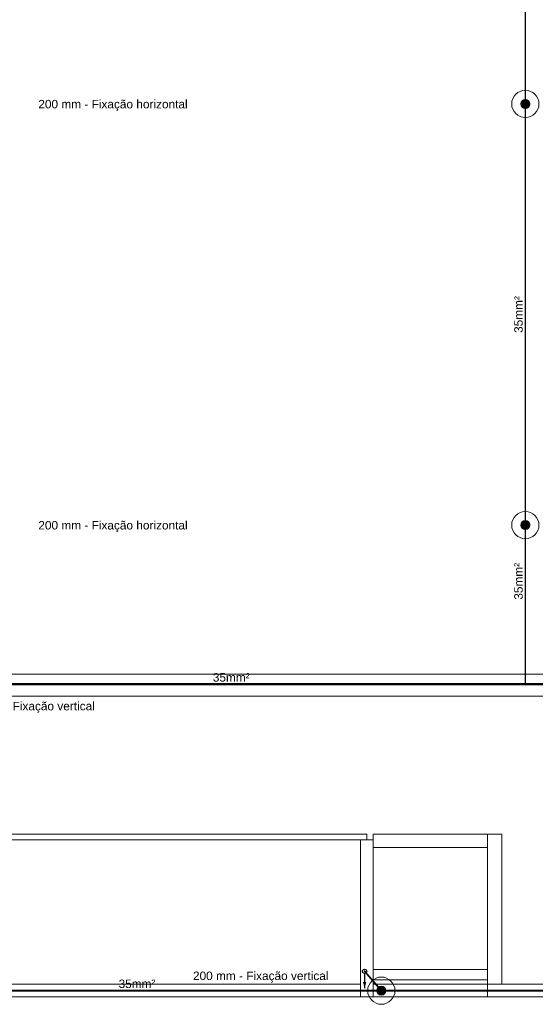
# Model space of a CAD drawing. Header units: millimetres. Extents: x 4477830 to 4478275, y -30323838 to -30323445.
# Tile 49 of 124: x 4478000 to 4478012, y -30323633 to -30323609. Entities that reach past the tile are written whole.
import ezdxf

# ---------------------------------------------------------------- set-up
doc = ezdxf.new("R2010")
doc.units = ezdxf.units.MM
doc.linetypes.add('NULL', pattern=[0])
for name, color, linetype, lineweight in [('IFC-Parede padrão-Contorno', 44, 'Continuous', 5), ('IFC-Parede-Contorno', 42, 'Continuous', 5), ('Nível 1', 7, 'Continuous', 0), ('P-Simbol', 5, 'Continuous', 20), ('PR-Captor', 9, 'Continuous', 18), ('PR-Condutos', 150, 'Continuous', 25), ('PR-Textos conduto', 7, 'Continuous', 9), ('Textos', 7, 'Continuous', 9)]:
    doc.layers.add(name, color=color, linetype=linetype, lineweight=lineweight)
doc.styles.add('ARIAL', font='arial.ttf')

msp = doc.modelspace()

# ---------------------------------------------------------------- hatches: boundary and pattern name
at = {"layer": 'P-Simbol', "linetype": 'Continuous'}
for points in [[(4478012.249, -30323611.374), (4478012.248, -30323611.365), (4478012.247, -30323611.355), (4478012.245, -30323611.347), (4478012.242, -30323611.338), (4478012.239, -30323611.329), (4478012.234, -30323611.321), (4478012.23, -30323611.314), (4478012.224, -30323611.306), (4478012.218, -30323611.3), (4478012.211, -30323611.293), (4478012.204, -30323611.288), (4478012.196, -30323611.283), (4478012.188, -30323611.279), (4478012.18, -30323611.275), (4478012.171, -30323611.272), (4478012.162, -30323611.27), (4478012.153, -30323611.269), (4478012.144, -30323611.269), (4478012.135, -30323611.269), (4478012.126, -30323611.27), (4478012.117, -30323611.272), (4478012.108, -30323611.275), (4478012.099, -30323611.279), (4478012.091, -30323611.283), (4478012.084, -30323611.288), (4478012.076, -30323611.293), (4478012.07, -30323611.3), (4478012.063, -30323611.306), (4478012.058, -30323611.314), (4478012.053, -30323611.321), (4478012.049, -30323611.329), (4478012.045, -30323611.338), (4478012.042, -30323611.347), (4478012.041, -30323611.355), (4478012.039, -30323611.365), (4478012.039, -30323611.374), (4478012.039, -30323611.383), (4478012.041, -30323611.392), (4478012.042, -30323611.401), (4478012.045, -30323611.409), (4478012.049, -30323611.418), (4478012.053, -30323611.426), (4478012.058, -30323611.434), (4478012.063, -30323611.441), (4478012.07, -30323611.448), (4478012.076, -30323611.454), (4478012.084, -30323611.459), (4478012.091, -30323611.464), (4478012.099, -30323611.469), (4478012.108, -30323611.472), (4478012.117, -30323611.475), (4478012.126, -30323611.477), (4478012.135, -30323611.478), (4478012.144, -30323611.478), (4478012.153, -30323611.478), (4478012.162, -30323611.477), (4478012.171, -30323611.475), (4478012.18, -30323611.472), (4478012.188, -30323611.469), (4478012.196, -30323611.464), (4478012.204, -30323611.459), (4478012.211, -30323611.454), (4478012.218, -30323611.448), (4478012.224, -30323611.441), (4478012.23, -30323611.434), (4478012.234, -30323611.426), (4478012.239, -30323611.418), (4478012.242, -30323611.409), (4478012.245, -30323611.401), (4478012.247, -30323611.392), (4478012.248, -30323611.383)], [(4478012.249, -30323621.32), (4478012.248, -30323621.311), (4478012.247, -30323621.301), (4478012.245, -30323621.293), (4478012.242, -30323621.284), (4478012.239, -30323621.275), (4478012.234, -30323621.267), (4478012.23, -30323621.26), (4478012.224, -30323621.252), (4478012.218, -30323621.246), (4478012.211, -30323621.239), (4478012.204, -30323621.234), (4478012.196, -30323621.229), (4478012.188, -30323621.225), (4478012.18, -30323621.221), (4478012.171, -30323621.218), (4478012.162, -30323621.216), (4478012.153, -30323621.215), (4478012.144, -30323621.215), (4478012.135, -30323621.215), (4478012.126, -30323621.216), (4478012.117, -30323621.218), (4478012.108, -30323621.221), (4478012.099, -30323621.225), (4478012.091, -30323621.229), (4478012.084, -30323621.234), (4478012.076, -30323621.239), (4478012.07, -30323621.246), (4478012.063, -30323621.252), (4478012.058, -30323621.26), (4478012.053, -30323621.267), (4478012.049, -30323621.275), (4478012.045, -30323621.284), (4478012.042, -30323621.293), (4478012.041, -30323621.301), (4478012.039, -30323621.311), (4478012.039, -30323621.32), (4478012.039, -30323621.329), (4478012.041, -30323621.338), (4478012.042, -30323621.347), (4478012.045, -30323621.355), (4478012.049, -30323621.364), (4478012.053, -30323621.372), (4478012.058, -30323621.38), (4478012.063, -30323621.387), (4478012.07, -30323621.394), (4478012.076, -30323621.4), (4478012.084, -30323621.405), (4478012.091, -30323621.41), (4478012.099, -30323621.415), (4478012.108, -30323621.418), (4478012.117, -30323621.421), (4478012.126, -30323621.423), (4478012.135, -30323621.424), (4478012.144, -30323621.424), (4478012.153, -30323621.424), (4478012.162, -30323621.423), (4478012.171, -30323621.421), (4478012.18, -30323621.418), (4478012.188, -30323621.415), (4478012.196, -30323621.41), (4478012.204, -30323621.405), (4478012.211, -30323621.4), (4478012.218, -30323621.394), (4478012.224, -30323621.387), (4478012.23, -30323621.38), (4478012.234, -30323621.372), (4478012.239, -30323621.364), (4478012.242, -30323621.355), (4478012.245, -30323621.347), (4478012.247, -30323621.338), (4478012.248, -30323621.329)], [(4478008.849, -30323632.317), (4478008.849, -30323632.308), (4478008.848, -30323632.299), (4478008.846, -30323632.29), (4478008.843, -30323632.281), (4478008.84, -30323632.273), (4478008.835, -30323632.265), (4478008.831, -30323632.257), (4478008.825, -30323632.25), (4478008.819, -30323632.243), (4478008.812, -30323632.237), (4478008.805, -30323632.231), (4478008.797, -30323632.226), (4478008.789, -30323632.222), (4478008.781, -30323632.219), (4478008.772, -30323632.216), (4478008.763, -30323632.214), (4478008.754, -30323632.213), (4478008.745, -30323632.212), (4478008.736, -30323632.213), (4478008.726, -30323632.214), (4478008.718, -30323632.216), (4478008.709, -30323632.219), (4478008.7, -30323632.222), (4478008.692, -30323632.226), (4478008.685, -30323632.231), (4478008.677, -30323632.237), (4478008.671, -30323632.243), (4478008.664, -30323632.25), (4478008.659, -30323632.257), (4478008.654, -30323632.265), (4478008.65, -30323632.273), (4478008.646, -30323632.281), (4478008.643, -30323632.29), (4478008.641, -30323632.299), (4478008.64, -30323632.308), (4478008.64, -30323632.317), (4478008.64, -30323632.326), (4478008.641, -30323632.335), (4478008.643, -30323632.344), (4478008.646, -30323632.353), (4478008.65, -30323632.361), (4478008.654, -30323632.37), (4478008.659, -30323632.377), (4478008.664, -30323632.384), (4478008.671, -30323632.391), (4478008.677, -30323632.397), (4478008.685, -30323632.403), (4478008.692, -30323632.408), (4478008.7, -30323632.412), (4478008.709, -30323632.416), (4478008.718, -30323632.418), (4478008.726, -30323632.42), (4478008.736, -30323632.422), (4478008.745, -30323632.422), (4478008.754, -30323632.422), (4478008.763, -30323632.42), (4478008.772, -30323632.418), (4478008.781, -30323632.416), (4478008.789, -30323632.412), (4478008.797, -30323632.408), (4478008.805, -30323632.403), (4478008.812, -30323632.397), (4478008.819, -30323632.391), (4478008.825, -30323632.384), (4478008.831, -30323632.377), (4478008.835, -30323632.37), (4478008.84, -30323632.361), (4478008.843, -30323632.353), (4478008.846, -30323632.344), (4478008.848, -30323632.335), (4478008.849, -30323632.326)]]:
    msp.add_hatch(color=5, dxfattribs=at).paths.add_polyline_path(points)
at = {"layer": 'PR-Condutos', "linetype": 'Continuous', "true_color": 0x105689}
for points in [[(4478012.138, -30323601.458), (4478012.137, -30323611.344), (4478012.138, -30323611.344)], [(4478012.137, -30323611.374), (4478012.138, -30323601.458), (4478012.137, -30323601.458)], [(4478012.14, -30323601.458), (4478012.138, -30323611.344), (4478012.14, -30323611.344)], [(4478012.138, -30323611.373), (4478012.14, -30323601.458), (4478012.138, -30323601.458)], [(4478012.143, -30323601.458), (4478012.14, -30323611.344), (4478012.143, -30323611.344)], [(4478012.14, -30323601.458), (4478012.14, -30323611.373), (4478012.143, -30323601.458)], [(4478012.146, -30323601.458), (4478012.143, -30323611.344), (4478012.146, -30323611.344)], [(4478012.143, -30323601.458), (4478012.143, -30323611.373), (4478012.146, -30323601.458)], [(4478012.148, -30323601.458), (4478012.146, -30323611.344), (4478012.148, -30323611.344)], [(4478012.146, -30323611.373), (4478012.148, -30323601.458), (4478012.146, -30323601.458)], [(4478012.15, -30323601.458), (4478012.148, -30323611.344), (4478012.15, -30323611.344)], [(4478012.148, -30323611.373), (4478012.15, -30323601.458), (4478012.148, -30323601.458)], [(4478012.15, -30323601.431), (4478012.15, -30323611.344), (4478012.15, -30323611.344)], [(4478012.15, -30323611.373), (4478012.15, -30323601.458), (4478012.15, -30323601.458)], [(4478012.138, -30323611.374), (4478012.137, -30323621.29), (4478012.138, -30323621.29)], [(4478012.137, -30323621.29), (4478012.137, -30323621.29), (4478012.137, -30323611.374)], [(4478012.137, -30323621.29), (4478012.138, -30323611.404), (4478012.137, -30323611.404)], [(4478012.14, -30323611.374), (4478012.138, -30323621.29), (4478012.14, -30323621.29)], [(4478012.138, -30323621.29), (4478012.14, -30323611.404), (4478012.138, -30323611.404)], [(4478012.143, -30323621.29), (4478012.143, -30323611.374), (4478012.14, -30323621.29)], [(4478012.14, -30323621.29), (4478012.143, -30323611.404), (4478012.14, -30323611.404)], [(4478012.146, -30323621.29), (4478012.146, -30323611.374), (4478012.143, -30323621.29)], [(4478012.143, -30323621.29), (4478012.146, -30323611.404), (4478012.143, -30323611.404)], [(4478012.148, -30323611.374), (4478012.146, -30323621.29), (4478012.148, -30323621.29)], [(4478012.146, -30323621.29), (4478012.148, -30323611.404), (4478012.146, -30323611.404)], [(4478012.15, -30323611.374), (4478012.148, -30323621.29), (4478012.15, -30323621.29)], [(4478012.148, -30323621.29), (4478012.15, -30323611.404), (4478012.148, -30323611.404)], [(4478012.15, -30323611.374), (4478012.15, -30323621.29), (4478012.15, -30323621.29)], [(4478012.15, -30323621.29), (4478012.15, -30323611.404), (4478012.15, -30323611.404)], [(4478012.148, -30323621.29), (4478012.15, -30323621.29), (4478012.148, -30323621.211)], [(4478012.137, -30323623.976), (4478012.138, -30323621.35), (4478012.137, -30323621.35)], [(4478012.137, -30323623.973), (4478012.138, -30323623.972), (4478012.138, -30323621.4)], [(4478012.138, -30323623.976), (4478012.14, -30323621.35), (4478012.138, -30323621.35)], [(4478012.138, -30323623.97), (4478012.138, -30323621.4), (4478012.138, -30323621.4)], [(4478012.138, -30323623.97), (4478012.138, -30323621.4), (4478012.138, -30323621.4)], [(4478012.138, -30323623.971), (4478012.14, -30323623.97), (4478012.14, -30323621.4)], [(4478012.14, -30323623.976), (4478012.143, -30323621.35), (4478012.14, -30323621.35)], [(4478012.14, -30323623.96), (4478012.14, -30323621.4), (4478012.14, -30323621.4)], [(4478012.14, -30323623.96), (4478012.14, -30323621.4), (4478012.14, -30323621.4)], [(4478012.14, -30323623.969), (4478012.143, -30323623.969), (4478012.143, -30323621.4)], [(4478012.143, -30323623.976), (4478012.146, -30323621.35), (4478012.143, -30323621.35)], [(4478012.143, -30323623.947), (4478012.143, -30323621.4), (4478012.143, -30323621.4)], [(4478012.143, -30323623.947), (4478012.143, -30323621.4), (4478012.143, -30323621.4)], [(4478012.146, -30323623.969), (4478012.146, -30323621.4), (4478012.143, -30323623.947)], [(4478012.148, -30323623.971), (4478012.148, -30323621.4), (4478012.148, -30323621.35), (4478012.146, -30323621.35), (4478012.146, -30323623.964)], [(4478012.146, -30323623.934), (4478012.146, -30323621.4), (4478012.146, -30323621.4)], [(4478012.146, -30323623.934), (4478012.146, -30323621.4), (4478012.146, -30323621.4)], [(4478012.148, -30323623.976), (4478012.15, -30323621.35), (4478012.148, -30323621.35)], [(4478012.15, -30323623.973), (4478012.15, -30323621.399), (4478012.148, -30323623.97)], [(4478012.148, -30323623.976), (4478012.148, -30323621.4), (4478012.148, -30323621.4)], [(4478012.148, -30323623.976), (4478012.148, -30323621.4), (4478012.148, -30323621.4)], [(4478012.15, -30323621.913), (4478012.15, -30323623.976), (4478012.15, -30323621.399), (4478012.15, -30323621.35), (4478012.15, -30323623.976)], [(4478012.15, -30323623.976), (4478012.15, -30323621.399), (4478012.15, -30323621.399)], [(4478012.15, -30323621.399), (4478012.15, -30323621.399), (4478012.15, -30323623.976)], [(4478012.15, -30323623.975), (4478012.15, -30323621.399), (4478012.15, -30323623.974)], [(4478012.15, -30323621.913), (4478012.15, -30323623.973), (4478012.15, -30323623.974)], [(4478012.137, -30323625.079), (4478012.138, -30323623.982), (4478012.137, -30323623.976)], [(4478012.138, -30323623.982), (4478012.137, -30323625.073), (4478012.138, -30323625.073)], [(4478012.138, -30323623.976), (4478012.138, -30323625.079), (4478012.14, -30323623.991)], [(4478012.14, -30323623.991), (4478012.138, -30323625.073), (4478012.14, -30323625.079)], [(4478012.14, -30323623.976), (4478012.14, -30323625.079), (4478012.143, -30323623.976)], [(4478012.14, -30323625.073), (4478012.143, -30323625.079), (4478012.143, -30323624.003)], [(4478012.144, -30323623.976), (4478012.143, -30323624.003), (4478012.143, -30323625.079), (4478012.146, -30323623.976)], [(4478012.146, -30323625.079), (4478012.146, -30323623.976), (4478012.143, -30323625.073)], [(4478012.148, -30323623.976), (4478012.146, -30323623.976), (4478012.146, -30323625.079)], [(4478012.148, -30323623.976), (4478012.146, -30323625.073), (4478012.148, -30323625.079)], [(4478012.15, -30323623.976), (4478012.148, -30323623.976), (4478012.148, -30323625.079)], [(4478012.15, -30323623.976), (4478012.148, -30323625.073), (4478012.15, -30323625.073)], [(4478012.15, -30323623.976), (4478012.15, -30323625.073), (4478012.15, -30323625.073)], [(4478012.15, -30323623.976), (4478012.15, -30323623.976), (4478012.15, -30323625.079), (4478012.15, -30323624.256)], [(4477998.254, -30323625.075), (4478000.502, -30323625.076), (4478012.144, -30323625.075)], [(4478012.144, -30323625.086), (4478012.144, -30323625.085), (4477998.254, -30323625.085)], [(4478000.505, -30323625.073), (4477998.261, -30323625.073), (4478000.499, -30323625.073)], [(4477998.268, -30323625.085), (4478012.144, -30323625.085), (4478012.144, -30323625.081), (4478000.506, -30323625.081), (4477998.291, -30323625.081)], [(4477998.283, -30323625.074), (4477998.273, -30323625.075), (4478012.144, -30323625.075)], [(4477998.285, -30323625.075), (4477998.273, -30323625.078), (4478000.504, -30323625.078), (4478012.144, -30323625.078)], [(4477998.273, -30323625.081), (4478012.144, -30323625.081), (4477998.288, -30323625.078)], [(4477998.274, -30323625.086), (4478012.144, -30323625.086), (4477998.295, -30323625.085)], [(4477998.283, -30323625.073), (4477998.277, -30323625.074), (4478000.5, -30323625.074), (4478012.144, -30323625.074)], [(4478000.499, -30323625.073), (4478012.137, -30323625.074), (4478012.137, -30323625.073)], [(4478012.144, -30323625.073), (4478000.505, -30323625.073), (4478000.499, -30323625.073)], [(4478012.137, -30323625.074), (4478000.5, -30323625.074), (4478012.137, -30323625.075)], [(4478012.137, -30323625.075), (4478000.502, -30323625.076), (4478012.137, -30323625.078)], [(4478012.137, -30323625.081), (4478012.144, -30323625.078), (4478000.504, -30323625.078)], [(4478012.144, -30323625.073), (4478018.866, -30323625.074), (4478018.867, -30323625.073)], [(4478018.867, -30323625.075), (4478012.15, -30323625.074), (4478012.144, -30323625.075)], [(4478012.144, -30323625.074), (4478018.866, -30323625.075), (4478018.867, -30323625.074)], [(4478018.867, -30323625.078), (4478012.15, -30323625.075), (4478012.144, -30323625.078)], [(4478018.866, -30323625.075), (4478012.144, -30323625.075), (4478018.866, -30323625.078)], [(4478015.493, -30323625.079), (4478012.15, -30323625.078), (4478012.144, -30323625.079)], [(4478012.144, -30323625.078), (4478018.86, -30323625.081), (4478018.867, -30323625.078)], [(4478018.867, -30323625.081), (4478012.15, -30323625.079), (4478012.144, -30323625.081)], [(4478015.493, -30323625.079), (4478012.144, -30323625.079), (4478018.867, -30323625.081)], [(4478012.144, -30323625.083), (4478018.867, -30323625.083), (4478012.144, -30323625.081)], [(4478018.86, -30323625.083), (4478018.866, -30323625.081), (4478012.144, -30323625.081)], [(4478018.866, -30323625.083), (4478012.144, -30323625.083), (4478018.86, -30323625.085)], [(4478012.144, -30323625.085), (4478018.867, -30323625.085), (4478012.144, -30323625.083)], [(4478012.144, -30323625.085), (4478018.86, -30323625.086), (4478018.86, -30323625.085)], [(4478012.144, -30323625.086), (4478018.867, -30323625.086), (4478012.144, -30323625.085)], [(4478018.867, -30323625.074), (4478012.15, -30323625.073), (4478012.15, -30323625.074)], [(4478008.345, -30323631.864), (4478008.719, -30323632.297), (4478008.744, -30323632.308), (4478008.354, -30323631.856)], [(4478008.731, -30323632.292), (4478008.355, -30323631.856), (4478008.354, -30323631.856)], [(4478008.355, -30323631.856), (4478008.731, -30323632.292), (4478008.736, -30323632.297)], [(4478008.35, -30323632.26), (4478008.389, -30323632.115), (4478008.311, -30323632.115)], [(4478007.692, -30323632.31), (4477998.251, -30323632.31), (4478007.69, -30323632.311)], [(4477998.251, -30323632.311), (4478007.677, -30323632.312), (4478007.692, -30323632.311)], [(4477998.251, -30323632.312), (4478007.684, -30323632.314), (4478007.688, -30323632.312)], [(4478007.674, -30323632.314), (4477998.251, -30323632.314), (4478007.679, -30323632.317)], [(4478007.684, -30323632.32), (4478007.686, -30323632.317), (4477998.251, -30323632.317)], [(4478007.687, -30323632.322), (4478007.686, -30323632.32), (4477998.251, -30323632.32)], [(4478007.688, -30323632.322), (4477998.251, -30323632.322), (4478007.689, -30323632.323)], [(4478007.69, -30323632.323), (4477998.251, -30323632.323), (4478007.691, -30323632.324)], [(4478007.692, -30323632.324), (4477998.267, -30323632.323), (4477998.264, -30323632.324)], [(4477998.265, -30323632.323), (4478007.692, -30323632.323), (4477998.267, -30323632.322)], [(4478007.692, -30323632.311), (4477998.268, -30323632.31), (4477998.267, -30323632.311)], [(4478007.677, -30323632.322), (4477998.268, -30323632.32), (4477998.267, -30323632.321)], [(4478007.677, -30323632.322), (4477998.267, -30323632.321), (4477998.267, -30323632.322)], [(4478007.677, -30323632.312), (4477998.268, -30323632.311), (4477998.268, -30323632.312)], [(4477998.268, -30323632.314), (4478007.684, -30323632.314), (4477998.268, -30323632.312)], [(4478007.63, -30323632.317), (4477998.274, -30323632.314), (4477998.268, -30323632.317), (4478007.63, -30323632.317)], [(4478007.692, -30323632.32), (4477998.271, -30323632.317), (4477998.268, -30323632.32)], [(4478007.693, -30323632.31), (4478007.692, -30323632.311), (4478008.73, -30323632.311), (4478008.731, -30323632.31)], [(4478007.692, -30323632.311), (4478007.692, -30323632.312), (4478008.732, -30323632.312), (4478008.738, -30323632.311)], [(4478007.692, -30323632.312), (4478007.692, -30323632.314), (4478008.734, -30323632.314), (4478008.174, -30323632.313), (4478008.732, -30323632.312)], [(4478007.692, -30323632.314), (4478007.692, -30323632.317), (4478008.736, -30323632.317), (4478008.173, -30323632.316), (4478008.734, -30323632.314)], [(4478007.692, -30323632.32), (4478008.731, -30323632.32), (4478008.735, -30323632.317), (4478007.692, -30323632.317)], [(4478008.731, -30323632.322), (4478008.737, -30323632.32), (4478007.692, -30323632.32), (4478007.692, -30323632.322)], [(4478007.692, -30323632.323), (4478008.731, -30323632.323), (4478008.735, -30323632.322), (4478007.692, -30323632.322)], [(4478007.692, -30323632.324), (4478007.98, -30323632.324), (4478007.692, -30323632.323)], [(4478007.693, -30323632.324), (4478008.731, -30323632.323), (4478007.98, -30323632.323)], [(4478007.693, -30323632.324), (4478008.731, -30323632.324), (4478008.738, -30323632.323)], [(4478008.737, -30323632.314), (4478008.173, -30323632.316), (4478008.731, -30323632.317)], [(4478008.738, -30323632.312), (4478008.174, -30323632.313), (4478008.731, -30323632.314)], [(4478012.378, -30323632.31), (4478008.735, -30323632.31), (4478012.378, -30323632.311)], [(4478012.378, -30323632.311), (4478008.735, -30323632.311), (4478012.378, -30323632.312)], [(4478012.378, -30323632.312), (4478008.735, -30323632.312), (4478012.378, -30323632.314)], [(4478012.378, -30323632.314), (4478008.735, -30323632.314), (4478012.378, -30323632.317)], [(4478012.378, -30323632.317), (4478008.735, -30323632.317), (4478012.378, -30323632.32)], [(4478012.378, -30323632.32), (4478008.735, -30323632.32), (4478012.378, -30323632.322)], [(4478012.378, -30323632.322), (4478008.735, -30323632.322), (4478012.378, -30323632.323)], [(4478012.378, -30323632.324), (4478012.378, -30323632.323), (4478008.735, -30323632.323)], [(4478012.378, -30323632.323), (4478008.751, -30323632.322), (4478008.748, -30323632.323)], [(4478012.378, -30323632.324), (4478008.751, -30323632.323), (4478008.748, -30323632.324)], [(4478008.75, -30323632.322), (4478012.378, -30323632.322), (4478008.752, -30323632.32)], [(4478012.378, -30323632.311), (4478008.751, -30323632.31), (4478008.751, -30323632.311)], [(4478012.378, -30323632.312), (4478008.751, -30323632.311), (4478008.751, -30323632.312)], [(4478008.751, -30323632.312), (4478008.752, -30323632.314), (4478012.378, -30323632.314)], [(4478008.752, -30323632.32), (4478012.378, -30323632.32), (4478008.755, -30323632.317)], [(4478008.755, -30323632.317), (4478012.378, -30323632.317), (4478008.757, -30323632.314)], [(4478012.38, -30323632.311), (4478018.873, -30323632.311), (4478012.378, -30323632.31)], [(4478012.378, -30323632.31), (4478018.853, -30323632.311), (4478018.857, -30323632.31)], [(4478012.378, -30323632.311), (4478018.853, -30323632.312), (4478018.86, -30323632.311)], [(4478018.853, -30323632.322), (4478018.859, -30323632.32), (4478012.378, -30323632.32)], [(4478018.86, -30323632.323), (4478012.378, -30323632.323), (4478018.853, -30323632.324)], [(4478012.378, -30323632.324), (4478018.873, -30323632.324), (4478012.38, -30323632.323)]]:
    msp.add_hatch(color=146, dxfattribs=at).paths.add_polyline_path(points)

# ---------------------------------------------------------------- linework, layer by layer
at = {"layer": 'IFC-Parede padrão-Contorno', "color": 8, "lineweight": 5}
for p, q in [((4477992.5, -30323628.617), (4478008.4, -30323628.617)), ((4477992.5, -30323628.757), (4478008.4, -30323628.757)), ((4478008.4, -30323628.757), (4478008.4, -30323628.617)), ((4478008.55, -30323628.617), (4478011.25, -30323628.617)), ((4478008.55, -30323628.937), (4478008.55, -30323628.617)), ((4478011.25, -30323628.937), (4478011.25, -30323628.617)), ((4478008.55, -30323628.937), (4478011.25, -30323628.937)), ((4478008.55, -30323631.818), (4478011.25, -30323631.818)), ((4478011.25, -30323632.058), (4478011.25, -30323631.818)), ((4478008.55, -30323632.058), (4478011.25, -30323632.058)), ((4478008.55, -30323632.16), (4478011.25, -30323632.16)), ((4478008.55, -30323632.46), (4478008.55, -30323632.16)), ((4478011.25, -30323632.46), (4478011.25, -30323632.16)), ((4478008.55, -30323632.46), (4478011.25, -30323632.46))]:
    msp.add_line(p, q, dxfattribs=at)
at = {"layer": 'IFC-Parede-Contorno', "color": 8, "lineweight": 5}
for p, q in [((4478008.25, -30323632.46), (4478008.25, -30323628.758)), ((4478008.25, -30323628.758), (4478008.55, -30323628.758)), ((4478008.55, -30323632.46), (4478008.55, -30323628.758)), ((4477992.65, -30323632.16), (4478008.25, -30323632.16)), ((4478008.55, -30323632.16), (4478034.813, -30323632.16)), ((4477993.06, -30323632.46), (4478008.25, -30323632.46)), ((4478008.25, -30323632.46), (4478008.55, -30323632.46)), ((4478011.25, -30323632.46), (4478034.813, -30323632.46))]:
    msp.add_line(p, q, dxfattribs=at)
at = {"layer": 'Nível 1', "color": 8, "lineweight": 5}
for p, q in [((4477977.918, -30323624.838), (4478024.831, -30323624.838)), ((4478024.836, -30323625.36), (4477977.918, -30323625.36)), ((4478011.25, -30323632.16), (4478011.25, -30323628.617)), ((4478011.25, -30323628.617), (4478011.586, -30323628.617)), ((4478011.586, -30323628.617), (4478011.586, -30323632.16))]:
    msp.add_line(p, q, dxfattribs=at)
at = {"layer": 'P-Simbol'}
for centre, radius in [((4478012.144, -30323611.374), 0.322), ((4478012.144, -30323611.374), 0.105), ((4478012.144, -30323611.374), 0.105), ((4478012.144, -30323611.374), 0.105), ((4478012.144, -30323621.32), 0.322), ((4478012.144, -30323621.32), 0.105), ((4478012.144, -30323621.32), 0.105), ((4478012.144, -30323621.32), 0.105), ((4478008.745, -30323632.317), 0.322), ((4478008.745, -30323632.317), 0.105), ((4478008.745, -30323632.317), 0.105), ((4478008.745, -30323632.317), 0.105)]:
    msp.add_circle(centre, radius, dxfattribs=at)
at = {"layer": 'PR-Captor', "color": 5}
for p, q in [((4478012.137, -30323611.344), (4478012.114, -30323611.344)), ((4478012.114, -30323611.344), (4478012.114, -30323611.354)), ((4478012.114, -30323611.354), (4478012.114, -30323611.394)), ((4478012.114, -30323611.394), (4478012.114, -30323611.404)), ((4478012.114, -30323611.404), (4478012.124, -30323611.404)), ((4478012.124, -30323611.404), (4478012.137, -30323611.404)), ((4478012.137, -30323611.37), (4478012.134, -30323611.374)), ((4478012.134, -30323611.374), (4478012.137, -30323611.377)), ((4478012.15, -30323611.344), (4478012.137, -30323611.344)), ((4478012.144, -30323611.364), (4478012.137, -30323611.37)), ((4478012.137, -30323611.377), (4478012.144, -30323611.384)), ((4478012.137, -30323611.404), (4478012.15, -30323611.404)), ((4478012.15, -30323611.37), (4478012.144, -30323611.364)), ((4478012.144, -30323611.384), (4478012.15, -30323611.377)), ((4478012.254, -30323611.344), (4478012.15, -30323611.344)), ((4478012.154, -30323611.374), (4478012.15, -30323611.37)), ((4478012.15, -30323611.377), (4478012.154, -30323611.374)), ((4478012.15, -30323611.404), (4478012.164, -30323611.404)), ((4478012.164, -30323611.404), (4478012.184, -30323611.404)), ((4478012.184, -30323611.404), (4478012.254, -30323611.404)), ((4478012.254, -30323611.404), (4478012.254, -30323611.344)), ((4478012.114, -30323621.29), (4478012.114, -30323621.3)), ((4478012.137, -30323621.29), (4478012.114, -30323621.29)), ((4478012.114, -30323621.3), (4478012.114, -30323621.34)), ((4478012.137, -30323621.316), (4478012.134, -30323621.32)), ((4478012.15, -30323621.29), (4478012.137, -30323621.29)), ((4478012.144, -30323621.31), (4478012.137, -30323621.316)), ((4478012.15, -30323621.316), (4478012.144, -30323621.31)), ((4478012.254, -30323621.29), (4478012.15, -30323621.29)), ((4478012.154, -30323621.32), (4478012.15, -30323621.316)), ((4478012.254, -30323621.35), (4478012.254, -30323621.29)), ((4478012.114, -30323621.34), (4478012.114, -30323621.35)), ((4478012.114, -30323621.35), (4478012.124, -30323621.35)), ((4478012.124, -30323621.35), (4478012.137, -30323621.35)), ((4478012.134, -30323621.32), (4478012.137, -30323621.323)), ((4478012.137, -30323621.323), (4478012.144, -30323621.33)), ((4478012.137, -30323621.35), (4478012.15, -30323621.35)), ((4478012.144, -30323621.33), (4478012.15, -30323621.323)), ((4478012.15, -30323621.323), (4478012.154, -30323621.32)), ((4478012.15, -30323621.35), (4478012.164, -30323621.35)), ((4478012.164, -30323621.35), (4478012.184, -30323621.35)), ((4478012.184, -30323621.35), (4478012.254, -30323621.35)), ((4478008.731, -30323632.297), (4478008.731, -30323632.31)), ((4478008.731, -30323632.324), (4478008.731, -30323632.337)), ((4478008.731, -30323632.337), (4478008.735, -30323632.337)), ((4478008.738, -30323632.314), (4478008.735, -30323632.316)), ((4478008.735, -30323632.316), (4478008.735, -30323632.317)), ((4478008.735, -30323632.317), (4478008.738, -30323632.32)), ((4478008.735, -30323632.337), (4478008.738, -30323632.337)), ((4478008.738, -30323632.297), (4478008.736, -30323632.297)), ((4478008.738, -30323632.299), (4478008.738, -30323632.297)), ((4478008.741, -30323632.31), (4478008.738, -30323632.314)), ((4478008.738, -30323632.32), (4478008.741, -30323632.324)), ((4478008.738, -30323632.337), (4478008.738, -30323632.324)), ((4478008.745, -30323632.307), (4478008.741, -30323632.31)), ((4478008.741, -30323632.324), (4478008.744, -30323632.326)), ((4478008.744, -30323632.326), (4478008.745, -30323632.327)), ((4478008.745, -30323632.308), (4478008.745, -30323632.307)), ((4478008.748, -30323632.31), (4478008.745, -30323632.308)), ((4478008.745, -30323632.327), (4478008.748, -30323632.324)), ((4478008.751, -30323632.313), (4478008.748, -30323632.31)), ((4478008.748, -30323632.324), (4478008.751, -30323632.321)), ((4478008.755, -30323632.317), (4478008.751, -30323632.313)), ((4478008.751, -30323632.321), (4478008.754, -30323632.318)), ((4478008.754, -30323632.318), (4478008.755, -30323632.317))]:
    msp.add_line(p, q, dxfattribs=at)
at = {"layer": 'PR-Condutos', "color": 146, "true_color": 0x105689}
for p, q in [((4478012.137, -30323601.458), (4478012.137, -30323611.374)), ((4478012.15, -30323611.374), (4478012.15, -30323601.431)), ((4478012.137, -30323611.374), (4478012.137, -30323621.29)), ((4478012.15, -30323621.29), (4478012.15, -30323611.374)), ((4478012.137, -30323621.35), (4478012.137, -30323621.399)), ((4478012.137, -30323621.399), (4478012.137, -30323623.976)), ((4478012.15, -30323621.399), (4478012.15, -30323621.35)), ((4478012.15, -30323621.399), (4478012.15, -30323621.35)), ((4478012.15, -30323623.976), (4478012.15, -30323621.399)), ((4478012.138, -30323623.973), (4478012.137, -30323623.975)), ((4478012.137, -30323623.975), (4478012.137, -30323623.976)), ((4478012.137, -30323623.976), (4478012.137, -30323623.976)), ((4478012.137, -30323623.976), (4478012.137, -30323623.976)), ((4478012.137, -30323623.976), (4478012.137, -30323623.976)), ((4478012.137, -30323623.976), (4478012.137, -30323623.976)), ((4478012.138, -30323623.976), (4478012.137, -30323623.976)), ((4478012.137, -30323623.976), (4478012.137, -30323623.976)), ((4478012.137, -30323623.976), (4478012.137, -30323623.976)), ((4478012.137, -30323623.976), (4478012.137, -30323625.079)), ((4478012.139, -30323623.971), (4478012.138, -30323623.973)), ((4478012.14, -30323623.976), (4478012.138, -30323623.976)), ((4478012.142, -30323623.969), (4478012.139, -30323623.971)), ((4478012.143, -30323623.976), (4478012.14, -30323623.976)), ((4478012.144, -30323623.969), (4478012.142, -30323623.969)), ((4478012.144, -30323623.976), (4478012.143, -30323623.976)), ((4478012.147, -30323623.97), (4478012.144, -30323623.969)), ((4478012.146, -30323623.976), (4478012.144, -30323623.976)), ((4478012.148, -30323623.976), (4478012.146, -30323623.976)), ((4478012.149, -30323623.972), (4478012.147, -30323623.97)), ((4478012.15, -30323623.976), (4478012.148, -30323623.976)), ((4478012.15, -30323623.974), (4478012.149, -30323623.972)), ((4478012.15, -30323623.976), (4478012.15, -30323623.974)), ((4478012.15, -30323623.976), (4478012.15, -30323623.976)), ((4478012.15, -30323625.073), (4478012.15, -30323623.976)), ((4478012.15, -30323623.976), (4478012.15, -30323623.976)), ((4478012.15, -30323623.976), (4478012.15, -30323623.976)), ((4478012.144, -30323625.073), (4477998.261, -30323625.073)), ((4477998.296, -30323625.086), (4478012.144, -30323625.086)), ((4478012.14, -30323625.079), (4478012.143, -30323625.079)), ((4478012.143, -30323625.079), (4478012.144, -30323625.079)), ((4478018.867, -30323625.073), (4478012.144, -30323625.073)), ((4478012.144, -30323625.075), (4478012.144, -30323625.074)), ((4478012.144, -30323625.079), (4478012.144, -30323625.078)), ((4478012.144, -30323625.078), (4478012.144, -30323625.079)), ((4478012.144, -30323625.081), (4478012.144, -30323625.079)), ((4478012.144, -30323625.079), (4478012.144, -30323625.081)), ((4478012.144, -30323625.079), (4478012.146, -30323625.079)), ((4478012.144, -30323625.083), (4478012.144, -30323625.081)), ((4478012.144, -30323625.081), (4478012.144, -30323625.083)), ((4478012.144, -30323625.085), (4478012.144, -30323625.083)), ((4478012.144, -30323625.083), (4478012.144, -30323625.085)), ((4478012.144, -30323625.086), (4478012.144, -30323625.085)), ((4478012.144, -30323625.085), (4478012.144, -30323625.086)), ((4478012.144, -30323625.086), (4478018.867, -30323625.086)), ((4478012.146, -30323625.079), (4478012.148, -30323625.079)), ((4478008.344, -30323631.857), (4478008.343, -30323631.86)), ((4478008.343, -30323631.86), (4478008.344, -30323631.863)), ((4478008.345, -30323631.855), (4478008.344, -30323631.857)), ((4478008.344, -30323631.863), (4478008.344, -30323631.864)), ((4478008.344, -30323631.864), (4478008.345, -30323631.864)), ((4478008.348, -30323631.854), (4478008.345, -30323631.855)), ((4478008.346, -30323631.862), (4478008.345, -30323631.864)), ((4478008.345, -30323631.864), (4478008.345, -30323631.864)), ((4478008.345, -30323631.864), (4478008.345, -30323631.864)), ((4478008.345, -30323631.864), (4478008.346, -30323631.866)), ((4478008.345, -30323631.864), (4478008.345, -30323631.864)), ((4478008.345, -30323631.864), (4478008.345, -30323631.864)), ((4478008.348, -30323631.86), (4478008.346, -30323631.862)), ((4478008.346, -30323631.866), (4478008.719, -30323632.297)), ((4478008.351, -30323631.854), (4478008.348, -30323631.854)), ((4478008.35, -30323631.859), (4478008.348, -30323631.86)), ((4478008.352, -30323631.857), (4478008.35, -30323631.859)), ((4478008.353, -30323631.854), (4478008.351, -30323631.854)), ((4478008.354, -30323631.856), (4478008.352, -30323631.857)), ((4478008.354, -30323631.855), (4478008.353, -30323631.854)), ((4478008.354, -30323631.855), (4478008.354, -30323631.855)), ((4478008.355, -30323631.856), (4478008.354, -30323631.855)), ((4478008.355, -30323631.856), (4478008.354, -30323631.856)), ((4478008.731, -30323632.291), (4478008.355, -30323631.856)), ((4478008.355, -30323631.856), (4478008.355, -30323631.856)), ((4478008.355, -30323631.856), (4478008.355, -30323631.856)), ((4478008.355, -30323631.856), (4478008.355, -30323631.856)), ((4478007.692, -30323632.31), (4477998.251, -30323632.31)), ((4477998.267, -30323632.324), (4478007.692, -30323632.324)), ((4478007.688, -30323632.312), (4478007.686, -30323632.314)), ((4478007.686, -30323632.314), (4478007.686, -30323632.317)), ((4478007.686, -30323632.317), (4478007.686, -30323632.32)), ((4478007.686, -30323632.32), (4478007.688, -30323632.322)), ((4478007.69, -30323632.311), (4478007.688, -30323632.312)), ((4478007.688, -30323632.322), (4478007.69, -30323632.323)), ((4478007.693, -30323632.31), (4478007.69, -30323632.311)), ((4478007.69, -30323632.323), (4478007.693, -30323632.324)), ((4478007.692, -30323632.31), (4478007.692, -30323632.311)), ((4478007.693, -30323632.31), (4478007.692, -30323632.31)), ((4478007.692, -30323632.311), (4478007.692, -30323632.31)), ((4478007.692, -30323632.311), (4478007.692, -30323632.312)), ((4478007.692, -30323632.311), (4478007.692, -30323632.311)), ((4478007.692, -30323632.312), (4478007.692, -30323632.314)), ((4478007.692, -30323632.314), (4478007.692, -30323632.317)), ((4478007.692, -30323632.317), (4478007.692, -30323632.32)), ((4478007.692, -30323632.32), (4478007.692, -30323632.322)), ((4478007.692, -30323632.322), (4478007.692, -30323632.323)), ((4478007.692, -30323632.323), (4478007.692, -30323632.324)), ((4478007.692, -30323632.324), (4478007.692, -30323632.324)), ((4478007.692, -30323632.324), (4478007.693, -30323632.324)), ((4478007.692, -30323632.324), (4478007.692, -30323632.324)), ((4478007.75, -30323632.31), (4478007.693, -30323632.31)), ((4478007.693, -30323632.324), (4478007.98, -30323632.324)), ((4478007.832, -30323632.31), (4478007.75, -30323632.31)), ((4478007.9, -30323632.31), (4478007.832, -30323632.31)), ((4478007.99, -30323632.31), (4478007.9, -30323632.31)), ((4478007.98, -30323632.324), (4478008.17, -30323632.324)), ((4478008.175, -30323632.31), (4478007.99, -30323632.31)), ((4478008.17, -30323632.324), (4478008.731, -30323632.324)), ((4478008.73, -30323632.31), (4478008.175, -30323632.31)), ((4478008.719, -30323632.297), (4478008.73, -30323632.31)), ((4478008.731, -30323632.31), (4478008.73, -30323632.31)), ((4478008.735, -30323632.295), (4478008.731, -30323632.291)), ((4478008.736, -30323632.297), (4478008.735, -30323632.295)), ((4478012.378, -30323632.31), (4478008.735, -30323632.31)), ((4478008.735, -30323632.312), (4478008.735, -30323632.314)), ((4478008.735, -30323632.322), (4478008.735, -30323632.323)), ((4478008.735, -30323632.323), (4478008.735, -30323632.324)), ((4478008.745, -30323632.307), (4478008.738, -30323632.299)), ((4478008.738, -30323632.324), (4478008.741, -30323632.324)), ((4478008.738, -30323632.324), (4478008.741, -30323632.324)), ((4478008.745, -30323632.308), (4478008.745, -30323632.307)), ((4478008.751, -30323632.31), (4478008.748, -30323632.31)), ((4478008.748, -30323632.324), (4478008.751, -30323632.324)), ((4478008.748, -30323632.324), (4478008.751, -30323632.324)), ((4478008.751, -30323632.311), (4478008.751, -30323632.31)), ((4478008.751, -30323632.312), (4478008.751, -30323632.311)), ((4478008.751, -30323632.324), (4478008.751, -30323632.323)), ((4478008.751, -30323632.324), (4478012.378, -30323632.324)), ((4478012.378, -30323632.31), (4478012.378, -30323632.311)), ((4478018.853, -30323632.31), (4478012.378, -30323632.31)), ((4478012.38, -30323632.311), (4478012.378, -30323632.31)), ((4478012.378, -30323632.311), (4478012.378, -30323632.31)), ((4478012.378, -30323632.31), (4478012.378, -30323632.31)), ((4478012.378, -30323632.312), (4478012.378, -30323632.311)), ((4478012.378, -30323632.311), (4478012.378, -30323632.311)), ((4478012.378, -30323632.314), (4478012.378, -30323632.312)), ((4478012.378, -30323632.317), (4478012.378, -30323632.314)), ((4478012.378, -30323632.32), (4478012.378, -30323632.317)), ((4478012.378, -30323632.322), (4478012.378, -30323632.32)), ((4478012.378, -30323632.323), (4478012.378, -30323632.322)), ((4478012.378, -30323632.324), (4478012.38, -30323632.323)), ((4478012.378, -30323632.324), (4478012.378, -30323632.323)), ((4478012.378, -30323632.324), (4478018.873, -30323632.324)), ((4478012.378, -30323632.324), (4478012.378, -30323632.324)), ((4478012.378, -30323632.324), (4478012.378, -30323632.324))]:
    msp.add_line(p, q, dxfattribs=at)
at = {"layer": 'PR-Condutos'}
msp.add_lwpolyline([(4478008.35, -30323631.91), (4478008.35, -30323632.26)], dxfattribs=at)
msp.add_circle((4478008.35, -30323631.86), 0.05, dxfattribs=at)

# ---------------------------------------------------------------- texts
at = {"layer": 'PR-Textos conduto', "linetype": 'NULL', "char_height": 0.2, "width": 1.73841, "attachment_point": 8, "rotation": 90.0002, "line_spacing_factor": 0.6, "style": 'ARIAL'}
for insert in [(4478012.085, -30323616.347), (4478012.085, -30323622.648)]:
    msp.add_mtext('35mm²', dxfattribs=dict(at, insert=insert))
at = {"layer": 'PR-Textos conduto', "linetype": 'NULL', "char_height": 0.2, "width": 1.73841, "attachment_point": 8, "line_spacing_factor": 0.6, "style": 'ARIAL'}
for insert in [(4478005.202, -30323625.021), (4478002.977, -30323632.258)]:
    msp.add_mtext('35mm²', dxfattribs=dict(at, insert=insert))
at = {"layer": 'Textos', "linetype": 'NULL', "char_height": 0.2, "line_spacing_factor": 0.6, "style": 'ARIAL'}
for s, insert, width, attachment_point in [('200 mm - Fixação horizontal', (4478000.648, -30323611.54), 7.04878, 7), ('200 mm - Fixação horizontal', (4478000.648, -30323621.486), 7.04878, 7), ('200 mm - Fixação vertical', (4477998.783, -30323625.757), 6.39634, 7), ('200 mm - Fixação vertical', (4478007.497, -30323632.128), 6.39634, 9)]:
    msp.add_mtext(s, dxfattribs=dict(at, insert=insert, width=width, attachment_point=attachment_point))

doc.saveas('drawing.dxf')
